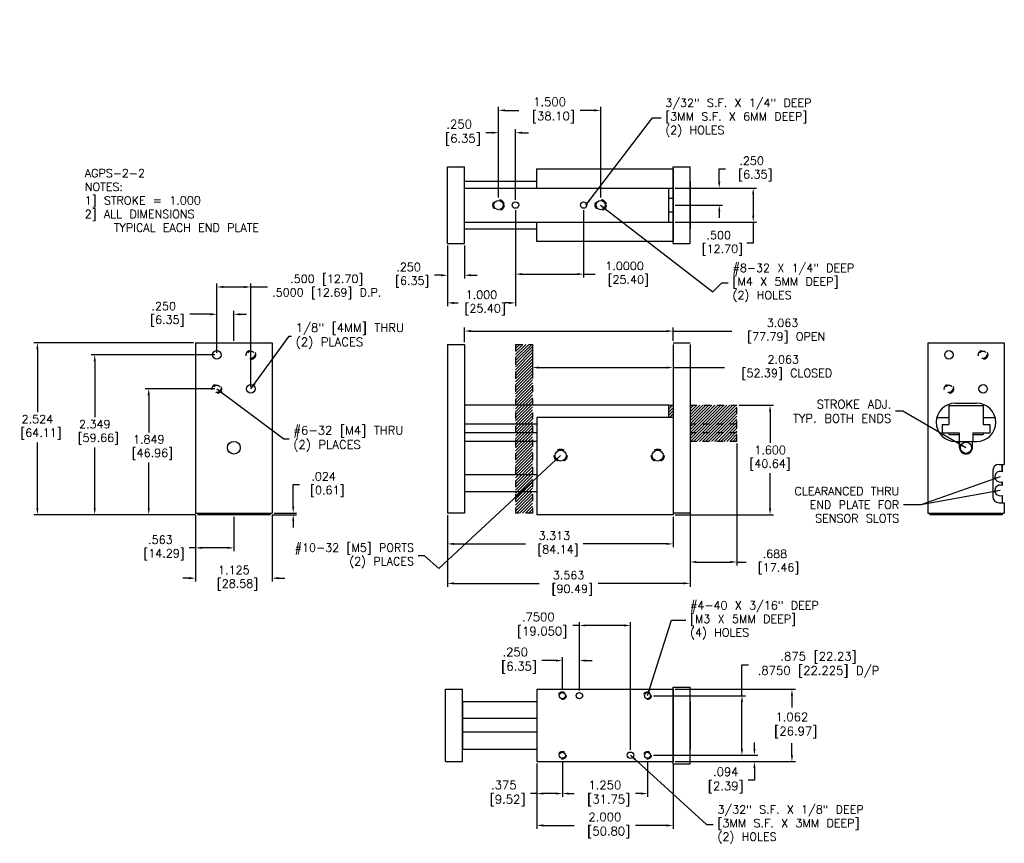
# Model space of a CAD drawing. Extents: x -3 to 45.9, y -6.5 to 11.1.
import ezdxf

# ---------------------------------------------------------------- set-up
doc = ezdxf.new("R2010")
doc.units = 0
doc.header["$MEASUREMENT"] = 0
doc.linetypes.add('DASHED', pattern=[0.75, 0.5, -0.25])
doc.linetypes.add('DASHEDX2', pattern=[1.5, 1, -0.5])
doc.layers.get('0').update_dxf_attribs({"linetype": 'CONTINUOUS'})
doc.layers.get('DEFPOINTS').update_dxf_attribs({"linetype": 'CONTINUOUS'})
doc.styles.get("Standard").update_dxf_attribs({"font": 'txt.shx', "height": 0.12})
doc.dimstyles.new('BRITISH__M_', dxfattribs={"dimtxt": 0.125, "dimasz": 0.094, "dimexe": 0.05, "dimexo": 0.03, "dimgap": 0.0625, "dimtad": 0, "dimtih": 1, "dimtoh": 1, "dimdec": 3, "dimzin": 4, "dimtxsty": 'STANDARD', "dimcen": 0.09, "dimazin": 3, "dimtfac": 1, "dimtdec": 3, "dimtofl": 0, "dimtmove": 0, "dimatfit": 3, "dimtolj": 1, "dimtzin": 4})
doc.dimstyles.get("Standard").update_dxf_attribs({"dimtxt": 0.125, "dimasz": 0.094, "dimexe": 0.094, "dimexo": 0.0625, "dimgap": 0.0625, "dimtad": 0, "dimtih": 1, "dimtoh": 1, "dimdec": 3, "dimzin": 4, "dimtxsty": 'STANDARD', "dimcen": 0.09, "dimazin": 3, "dimtfac": 1, "dimtdec": 4, "dimtofl": 0, "dimtmove": 0, "dimatfit": 3, "dimtolj": 1, "dimtzin": 4})

# ---------------------------------------------------------------- blocks, each defined once
blk = doc.blocks.new('*D0')
at = {"color": 0, "linetype": 'BYBLOCK'}
for p, q in [((7.534, -0.069), (8.041, -0.069)), ((7.991, -0.163), (7.991, -0.624)), ((7.991, -1.583), (7.991, -1.069)), ((6.596, -1.677), (8.041, -1.677))]:
    blk.add_line(p, q, dxfattribs=at)
for points in [[(7.975, -0.163), (8.007, -0.163), (7.991, -0.069)], [(7.975, -1.583), (8.007, -1.583), (7.991, -1.677)]]:
    blk.add_solid(points, dxfattribs=at)
at = {"layer": 'DEFPOINTS', "color": 0, "linetype": 'BYBLOCK'}
for p in [(7.504, -0.069), (6.566, -1.677), (7.991, -1.677)]:
    blk.add_point(p, dxfattribs=at)
at = {"color": 0, "linetype": 'BYBLOCK', "insert": (7.991, -0.847), "char_height": 0.12, "attachment_point": 5}
blk.add_mtext('\\A1;1.600\\P[40.64]', dxfattribs=at)
blk = doc.blocks.new('*D1')
at = {"color": 0, "linetype": 'BYBLOCK'}
for p, q in [((3.254, -1.683), (3.254, -2.156)), ((6.566, -1.707), (6.566, -2.156)), ((3.348, -2.106), (4.401, -2.106)), ((6.472, -2.106), (5.246, -2.106))]:
    blk.add_line(p, q, dxfattribs=at)
for points in [[(3.348, -2.091), (3.348, -2.122), (3.254, -2.106)], [(6.472, -2.091), (6.472, -2.122), (6.566, -2.106)]]:
    blk.add_solid(points, dxfattribs=at)
at = {"layer": 'DEFPOINTS', "color": 0, "linetype": 'BYBLOCK'}
for p in [(3.254, -1.653), (6.566, -1.677), (6.566, -2.106)]:
    blk.add_point(p, dxfattribs=at)
at = {"color": 0, "linetype": 'BYBLOCK', "insert": (4.824, -2.106), "char_height": 0.12, "attachment_point": 5}
blk.add_mtext('\\A1;3.313\\P [84.14]', dxfattribs=at)
blk = doc.blocks.new('*D2')
at = {"color": 0, "linetype": 'CONTINUOUS'}
for p, q in [((4.847, -4.328), (4.64, -4.328)), ((4.941, -4.757), (4.941, -4.278)), ((5.191, -4.766), (5.191, -4.278)), ((5.285, -4.328), (5.379, -4.328))]:
    blk.add_line(p, q, dxfattribs=at)
for points in [[(4.847, -4.312), (4.847, -4.344), (4.941, -4.328)], [(5.285, -4.312), (5.285, -4.344), (5.191, -4.328)]]:
    blk.add_solid(points, dxfattribs=at)
at = {"layer": 'DEFPOINTS', "color": 0, "linetype": 'CONTINUOUS'}
for p in [(4.941, -4.328), (4.941, -4.787), (5.191, -4.796)]:
    blk.add_point(p, dxfattribs=at)
at = {"color": 0, "linetype": 'CONTINUOUS', "insert": (4.25, -4.328), "char_height": 0.125, "attachment_point": 5}
blk.add_mtext('\\A1;.250\\P [6.35]', dxfattribs=at)
blk = doc.blocks.new('*D3')
at = {"color": 0, "linetype": 'CONTINUOUS'}
for p, q in [((5.191, -3.812), (5.097, -3.812)), ((5.191, -4.766), (5.191, -3.763)), ((5.847, -3.812), (5.285, -3.812)), ((5.941, -5.641), (5.941, -3.763))]:
    blk.add_line(p, q, dxfattribs=at)
for points in [[(5.285, -3.797), (5.285, -3.828), (5.191, -3.812)], [(5.847, -3.797), (5.847, -3.828), (5.941, -3.812)]]:
    blk.add_solid(points, dxfattribs=at)
at = {"layer": 'DEFPOINTS', "color": 0, "linetype": 'CONTINUOUS'}
for p in [(5.941, -3.812), (5.191, -4.796), (5.941, -5.671)]:
    blk.add_point(p, dxfattribs=at)
at = {"color": 0, "linetype": 'CONTINUOUS', "insert": (4.588, -3.812), "char_height": 0.125, "attachment_point": 5}
blk.add_mtext('\\A1;.7500\\P [19.050]', dxfattribs=at)
blk = doc.blocks.new('*D4')
at = {"color": 0, "linetype": 'CONTINUOUS'}
for p, q in [((4.566, -5.842), (4.566, -6.331)), ((4.941, -5.804), (4.941, -6.331)), ((4.566, -6.281), (4.472, -6.281)), ((4.847, -6.281), (4.66, -6.281))]:
    blk.add_line(p, q, dxfattribs=at)
for points in [[(4.66, -6.266), (4.66, -6.297), (4.566, -6.281)], [(4.847, -6.266), (4.847, -6.297), (4.941, -6.281)]]:
    blk.add_solid(points, dxfattribs=at)
at = {"layer": 'DEFPOINTS', "color": 0, "linetype": 'CONTINUOUS'}
for p in [(4.941, -5.774), (4.566, -5.812), (4.566, -6.281)]:
    blk.add_point(p, dxfattribs=at)
at = {"color": 0, "linetype": 'CONTINUOUS', "insert": (4.082, -6.281), "char_height": 0.125, "attachment_point": 5}
blk.add_mtext('\\A1;.375\\P [9.52]', dxfattribs=at)
blk = doc.blocks.new('*D5')
at = {"color": 0, "linetype": 'CONTINUOUS'}
for p, q in [((4.941, -5.804), (4.941, -6.331)), ((6.191, -5.804), (6.191, -6.331)), ((5.035, -6.281), (5.117, -6.281)), ((6.097, -6.281), (6.015, -6.281))]:
    blk.add_line(p, q, dxfattribs=at)
for points in [[(5.035, -6.266), (5.035, -6.297), (4.941, -6.281)], [(6.097, -6.266), (6.097, -6.297), (6.191, -6.281)]]:
    blk.add_solid(points, dxfattribs=at)
at = {"layer": 'DEFPOINTS', "color": 0, "linetype": 'CONTINUOUS'}
for p in [(4.941, -5.774), (6.191, -5.774), (6.191, -6.281)]:
    blk.add_point(p, dxfattribs=at)
at = {"color": 0, "linetype": 'CONTINUOUS', "insert": (5.566, -6.281), "char_height": 0.125, "attachment_point": 5}
blk.add_mtext('\\A1;1.250\\P [31.75]', dxfattribs=at)
blk = doc.blocks.new('*D6')
at = {"color": 0, "linetype": 'CONTINUOUS'}
for p, q in [((4.566, -5.842), (4.566, -6.8)), ((6.566, -5.842), (6.566, -6.8)), ((4.66, -6.75), (5.117, -6.75)), ((6.472, -6.75), (6.015, -6.75))]:
    blk.add_line(p, q, dxfattribs=at)
for points in [[(4.66, -6.734), (4.66, -6.766), (4.566, -6.75)], [(6.472, -6.734), (6.472, -6.766), (6.566, -6.75)]]:
    blk.add_solid(points, dxfattribs=at)
at = {"layer": 'DEFPOINTS', "color": 0, "linetype": 'CONTINUOUS'}
for p in [(4.566, -5.812), (6.566, -5.812), (6.566, -6.75)]:
    blk.add_point(p, dxfattribs=at)
at = {"color": 0, "linetype": 'CONTINUOUS', "insert": (5.566, -6.75), "char_height": 0.125, "attachment_point": 5}
blk.add_mtext('\\A1;2.000\\P [50.80]', dxfattribs=at)
blk = doc.blocks.new('*D7')
at = {"color": 0, "linetype": 'BYBLOCK'}
for p, q in [((7.762, -5.625), (7.762, -5.531)), ((6.277, -5.719), (7.812, -5.719)), ((6.596, -5.812), (7.812, -5.812)), ((7.762, -5.906), (7.762, -6.087)), ((7.762, -6.087), (7.668, -6.087))]:
    blk.add_line(p, q, dxfattribs=at)
for points in [[(7.746, -5.625), (7.777, -5.625), (7.762, -5.719)], [(7.746, -5.906), (7.777, -5.906), (7.762, -5.812)]]:
    blk.add_solid(points, dxfattribs=at)
at = {"layer": 'DEFPOINTS', "color": 0, "linetype": 'BYBLOCK'}
for p in [(6.247, -5.719), (6.566, -5.812), (7.762, -5.812)]:
    blk.add_point(p, dxfattribs=at)
at = {"color": 0, "linetype": 'BYBLOCK', "insert": (7.34, -6.087), "char_height": 0.125, "attachment_point": 5}
blk.add_mtext('\\A1;.094\\P[2.39]', dxfattribs=at)
blk = doc.blocks.new('*D8')
at = {"color": 0, "linetype": 'BYBLOCK'}
for p, q in [((7.245, 3.215), (7.245, 3.402)), ((7.245, 3.402), (7.339, 3.402)), ((6.596, 3.121), (7.295, 3.121)), ((6.596, 2.871), (7.295, 2.871)), ((7.245, 2.777), (7.245, 2.683))]:
    blk.add_line(p, q, dxfattribs=at)
for points in [[(7.229, 3.215), (7.261, 3.215), (7.245, 3.121)], [(7.229, 2.777), (7.261, 2.777), (7.245, 2.871)]]:
    blk.add_solid(points, dxfattribs=at)
at = {"layer": 'DEFPOINTS', "color": 0, "linetype": 'BYBLOCK'}
for p in [(6.566, 3.121), (7.245, 3.121), (6.566, 2.871)]:
    blk.add_point(p, dxfattribs=at)
at = {"color": 0, "linetype": 'BYBLOCK', "insert": (7.721, 3.402), "char_height": 0.12, "attachment_point": 5}
blk.add_mtext('\\A1;.250\\P [6.35]', dxfattribs=at)
blk = doc.blocks.new('*D9')
at = {"color": 0, "linetype": 'BYBLOCK'}
for p, q in [((6.596, 3.121), (7.794, 3.121)), ((7.744, 3.027), (7.744, 2.715)), ((6.596, 2.621), (7.794, 2.621)), ((7.744, 2.621), (7.744, 2.309)), ((7.744, 2.309), (7.65, 2.309))]:
    blk.add_line(p, q, dxfattribs=at)
for points in [[(7.728, 3.027), (7.759, 3.027), (7.744, 3.121)], [(7.728, 2.715), (7.759, 2.715), (7.744, 2.621)]]:
    blk.add_solid(points, dxfattribs=at)
at = {"layer": 'DEFPOINTS', "color": 0, "linetype": 'BYBLOCK'}
for p in [(6.566, 3.121), (6.566, 2.621), (7.744, 2.621)]:
    blk.add_point(p, dxfattribs=at)
at = {"color": 0, "linetype": 'BYBLOCK', "insert": (7.237, 2.309), "char_height": 0.12, "attachment_point": 5}
blk.add_mtext('\\A1;.500\\P [12.70]', dxfattribs=at)
blk = doc.blocks.new('*D10')
at = {"color": 0, "linetype": 'BYBLOCK'}
for p, q in [((3.254, 2.279), (3.254, 1.79)), ((3.504, 2.279), (3.504, 1.79)), ((3.16, 1.84), (3.066, 1.84)), ((3.598, 1.84), (3.692, 1.84))]:
    blk.add_line(p, q, dxfattribs=at)
for points in [[(3.16, 1.856), (3.16, 1.824), (3.254, 1.84)], [(3.598, 1.856), (3.598, 1.824), (3.504, 1.84)]]:
    blk.add_solid(points, dxfattribs=at)
at = {"layer": 'DEFPOINTS', "color": 0, "linetype": 'BYBLOCK'}
for p in [(3.254, 2.309), (3.504, 2.309), (3.254, 1.84)]:
    blk.add_point(p, dxfattribs=at)
at = {"color": 0, "linetype": 'BYBLOCK', "insert": (2.683, 1.84), "char_height": 0.12, "attachment_point": 5}
blk.add_mtext('\\A1;.250\\P [6.35]', dxfattribs=at)
blk = doc.blocks.new('*D11')
at = {"color": 0, "linetype": 'BYBLOCK'}
for p, q in [((4.254, 2.794), (4.254, 1.384)), ((3.254, 2.279), (3.254, 1.384)), ((3.348, 1.434), (3.41, 1.434)), ((4.16, 1.434), (4.097, 1.434))]:
    blk.add_line(p, q, dxfattribs=at)
for points in [[(3.348, 1.449), (3.348, 1.418), (3.254, 1.434)], [(4.16, 1.449), (4.16, 1.418), (4.254, 1.434)]]:
    blk.add_solid(points, dxfattribs=at)
at = {"layer": 'DEFPOINTS', "color": 0, "linetype": 'BYBLOCK'}
for p in [(4.254, 2.824), (3.254, 2.309), (4.254, 1.434)]:
    blk.add_point(p, dxfattribs=at)
at = {"color": 0, "linetype": 'BYBLOCK', "insert": (3.754, 1.434), "char_height": 0.12, "attachment_point": 5}
blk.add_mtext('\\A1;1.000\\P [25.40]', dxfattribs=at)
blk = doc.blocks.new('*D12')
at = {"color": 0, "linetype": 'BYBLOCK'}
for p, q in [((4.254, 2.794), (4.254, 1.807)), ((5.254, 2.794), (5.254, 1.807)), ((4.348, 1.857), (5.16, 1.857)), ((5.254, 1.857), (5.424, 1.857))]:
    blk.add_line(p, q, dxfattribs=at)
for points in [[(4.348, 1.872), (4.348, 1.841), (4.254, 1.857)], [(5.16, 1.872), (5.16, 1.841), (5.254, 1.857)]]:
    blk.add_solid(points, dxfattribs=at)
at = {"layer": 'DEFPOINTS', "color": 0, "linetype": 'BYBLOCK'}
for p in [(4.254, 2.824), (5.254, 2.824), (5.254, 1.857)]:
    blk.add_point(p, dxfattribs=at)
at = {"color": 0, "linetype": 'BYBLOCK', "insert": (5.856, 1.857), "char_height": 0.12, "attachment_point": 5}
blk.add_mtext('\\A1;1.0000\\P [25.40]', dxfattribs=at)
blk = doc.blocks.new('*D13')
at = {"color": 0, "linetype": 'CONTINUOUS'}
for p, q in [((3.91, 4.641), (3.816, 4.641)), ((4.004, 3.69), (4.004, 4.691)), ((4.254, 3.655), (4.254, 4.691)), ((4.348, 4.641), (4.442, 4.641))]:
    blk.add_line(p, q, dxfattribs=at)
for points in [[(3.91, 4.656), (3.91, 4.625), (4.004, 4.641)], [(4.348, 4.656), (4.348, 4.625), (4.254, 4.641)]]:
    blk.add_solid(points, dxfattribs=at)
at = {"layer": 'DEFPOINTS', "color": 0, "linetype": 'CONTINUOUS'}
for p in [(4.004, 4.641), (4.004, 3.66), (4.254, 3.625)]:
    blk.add_point(p, dxfattribs=at)
at = {"color": 0, "linetype": 'CONTINUOUS', "insert": (3.426, 4.641), "char_height": 0.125, "attachment_point": 5}
blk.add_mtext('\\A1;.250\\P [6.35]', dxfattribs=at)
blk = doc.blocks.new('*D14')
at = {"color": 0, "linetype": 'CONTINUOUS'}
for p, q in [((4.004, 3.69), (4.004, 5.019)), ((4.098, 4.969), (4.304, 4.969)), ((5.41, 4.969), (5.203, 4.969)), ((5.504, 3.69), (5.504, 5.019))]:
    blk.add_line(p, q, dxfattribs=at)
for points in [[(4.098, 4.984), (4.098, 4.953), (4.004, 4.969)], [(5.41, 4.984), (5.41, 4.953), (5.504, 4.969)]]:
    blk.add_solid(points, dxfattribs=at)
at = {"layer": 'DEFPOINTS', "color": 0, "linetype": 'CONTINUOUS'}
for p in [(5.504, 4.969), (4.004, 3.66), (5.504, 3.66)]:
    blk.add_point(p, dxfattribs=at)
at = {"color": 0, "linetype": 'CONTINUOUS', "insert": (4.754, 4.969), "char_height": 0.125, "attachment_point": 5}
blk.add_mtext('\\A1;1.500\\P [38.10]', dxfattribs=at)
blk = doc.blocks.new('*D15')
at = {"color": 0, "linetype": 'CONTINUOUS'}
for p, q in [((6.596, -4.75), (8.363, -4.75)), ((8.312, -4.844), (8.312, -5.019)), ((8.312, -5.718), (8.312, -5.543)), ((6.596, -5.812), (8.363, -5.812))]:
    blk.add_line(p, q, dxfattribs=at)
for points in [[(8.297, -4.844), (8.328, -4.844), (8.312, -4.75)], [(8.297, -5.718), (8.328, -5.718), (8.312, -5.812)]]:
    blk.add_solid(points, dxfattribs=at)
at = {"layer": 'DEFPOINTS', "color": 0, "linetype": 'CONTINUOUS'}
for p in [(6.566, -4.75), (6.566, -5.812), (8.312, -5.812)]:
    blk.add_point(p, dxfattribs=at)
at = {"color": 0, "linetype": 'CONTINUOUS', "insert": (8.312, -5.281), "char_height": 0.125, "attachment_point": 5}
blk.add_mtext('\\A1;1.062\\P [26.97]', dxfattribs=at)
blk = doc.blocks.new('*D16')
at = {"color": 0, "linetype": 'BYBLOCK'}
for p, q in [((7.578, -4.844), (7.578, -4.391)), ((7.578, -4.391), (7.672, -4.391)), ((6.277, -4.844), (7.628, -4.844)), ((7.578, -5.625), (7.578, -4.938)), ((6.277, -5.719), (7.628, -5.719))]:
    blk.add_line(p, q, dxfattribs=at)
for points in [[(7.562, -4.938), (7.594, -4.938), (7.578, -4.844)], [(7.562, -5.625), (7.594, -5.625), (7.578, -5.719)]]:
    blk.add_solid(points, dxfattribs=at)
at = {"layer": 'DEFPOINTS', "color": 0, "linetype": 'BYBLOCK'}
for p in [(6.247, -4.844), (6.247, -5.719), (7.578, -5.719)]:
    blk.add_point(p, dxfattribs=at)
at = {"color": 0, "linetype": 'BYBLOCK', "insert": (8.703, -4.391), "char_height": 0.125, "attachment_point": 5}
blk.add_mtext('\\A1;\\Ftxt.shx;.875 [22.23]\\P.8750 [22.225] D/P', dxfattribs=at)
blk = doc.blocks.new('*D81')
at = {"color": 0, "linetype": 'BYBLOCK'}
for p, q in [((0.989, -1.559), (0.989, -1.235)), ((0.989, -1.235), (1.083, -1.235)), ((0.679, -1.677), (1.039, -1.677)), ((0.71, -1.653), (1.039, -1.653)), ((0.989, -1.771), (0.989, -1.865))]:
    blk.add_line(p, q, dxfattribs=at)
for points in [[(0.974, -1.559), (1.005, -1.559), (0.989, -1.653)], [(0.974, -1.771), (1.005, -1.771), (0.989, -1.677)]]:
    blk.add_solid(points, dxfattribs=at)
at = {"layer": 'DEFPOINTS', "color": 0, "linetype": 'BYBLOCK'}
for p in [(0.649, -1.677), (0.68, -1.653), (0.989, -1.677)]:
    blk.add_point(p, dxfattribs=at)
at = {"color": 0, "linetype": 'BYBLOCK', "insert": (1.436, -1.235), "char_height": 0.12, "attachment_point": 5}
blk.add_mtext('\\A1;.024\\P [0.61]', dxfattribs=at)
blk = doc.blocks.new('*D82')
at = {"color": 0, "linetype": 'BYBLOCK'}
for p, q in [((16.543, -1.605), (16.543, -2.581)), ((17.668, -1.605), (17.668, -2.581)), ((16.449, -2.531), (16.355, -2.531)), ((17.762, -2.531), (17.856, -2.531))]:
    blk.add_line(p, q, dxfattribs=at)
for points in [[(16.449, -2.515), (16.449, -2.547), (16.543, -2.531)], [(17.762, -2.515), (17.762, -2.547), (17.668, -2.531)]]:
    blk.add_solid(points, dxfattribs=at)
at = {"layer": 'DEFPOINTS', "color": 0, "linetype": 'BYBLOCK'}
for p in [(16.543, -1.575), (17.668, -1.575), (17.668, -2.531)]:
    blk.add_point(p, dxfattribs=at)
at = {"color": 0, "linetype": 'BYBLOCK', "insert": (17.106, -2.531), "char_height": 0.12, "attachment_point": 5}
blk.add_mtext('\\A1;1.125\\P [28.58]', dxfattribs=at)
blk = doc.blocks.new('*D83')
at = {"color": 0, "linetype": 'BYBLOCK'}
for p, q in [((16.543, -1.605), (16.543, -2.136)), ((17.106, -1.629), (17.106, -2.136)), ((16.543, -2.086), (16.449, -2.086)), ((17.012, -2.086), (16.637, -2.086))]:
    blk.add_line(p, q, dxfattribs=at)
for points in [[(16.637, -2.07), (16.637, -2.101), (16.543, -2.086)], [(17.012, -2.07), (17.012, -2.101), (17.106, -2.086)]]:
    blk.add_solid(points, dxfattribs=at)
at = {"layer": 'DEFPOINTS', "color": 0, "linetype": 'BYBLOCK'}
for p in [(16.543, -1.575), (17.106, -1.599), (16.543, -2.086)]:
    blk.add_point(p, dxfattribs=at)
at = {"color": 0, "linetype": 'BYBLOCK', "insert": (16.027, -2.086), "char_height": 0.12, "attachment_point": 5}
blk.add_mtext('\\A1;.563\\P [14.29]', dxfattribs=at)
blk = doc.blocks.new('*D84')
at = {"color": 0, "linetype": 'BYBLOCK'}
for p, q in [((16.513, 0.925), (14.171, 0.925)), ((14.221, 0.831), (14.221, -0.092)), ((14.221, -1.505), (14.221, -0.537)), ((16.545, -1.599), (14.171, -1.599))]:
    blk.add_line(p, q, dxfattribs=at)
for points in [[(14.206, 0.831), (14.237, 0.831), (14.221, 0.925)], [(14.206, -1.505), (14.237, -1.505), (14.221, -1.599)]]:
    blk.add_solid(points, dxfattribs=at)
at = {"layer": 'DEFPOINTS', "color": 0, "linetype": 'BYBLOCK'}
for p in [(16.543, 0.925), (14.221, -1.599), (16.575, -1.599)]:
    blk.add_point(p, dxfattribs=at)
at = {"color": 0, "linetype": 'BYBLOCK', "insert": (14.221, -0.315), "char_height": 0.12, "attachment_point": 5}
blk.add_mtext('\\A1;2.524\\P [64.11]', dxfattribs=at)
blk = doc.blocks.new('*D85')
at = {"color": 0, "linetype": 'BYBLOCK'}
for p, q in [((16.826, 0.25), (15.806, 0.25)), ((15.856, 0.156), (15.856, -0.389)), ((15.856, -1.505), (15.856, -0.834)), ((16.545, -1.599), (15.806, -1.599))]:
    blk.add_line(p, q, dxfattribs=at)
for points in [[(15.84, 0.156), (15.872, 0.156), (15.856, 0.25)], [(15.84, -1.505), (15.872, -1.505), (15.856, -1.599)]]:
    blk.add_solid(points, dxfattribs=at)
at = {"layer": 'DEFPOINTS', "color": 0, "linetype": 'BYBLOCK'}
for p in [(16.856, 0.25), (15.856, -1.599), (16.575, -1.599)]:
    blk.add_point(p, dxfattribs=at)
at = {"color": 0, "linetype": 'BYBLOCK', "insert": (15.856, -0.612), "char_height": 0.12, "attachment_point": 5}
blk.add_mtext('\\A1;1.849\\P [46.96]', dxfattribs=at)
blk = doc.blocks.new('*D86')
at = {"color": 0, "linetype": 'BYBLOCK'}
for p, q in [((16.826, 0.75), (15.013, 0.75)), ((15.063, 0.656), (15.063, -0.166)), ((15.063, -1.505), (15.063, -0.611)), ((16.545, -1.599), (15.013, -1.599))]:
    blk.add_line(p, q, dxfattribs=at)
for points in [[(15.048, 0.656), (15.079, 0.656), (15.063, 0.75)], [(15.048, -1.505), (15.079, -1.505), (15.063, -1.599)]]:
    blk.add_solid(points, dxfattribs=at)
at = {"layer": 'DEFPOINTS', "color": 0, "linetype": 'BYBLOCK'}
for p in [(16.856, 0.75), (15.063, -1.599), (16.575, -1.599)]:
    blk.add_point(p, dxfattribs=at)
at = {"color": 0, "linetype": 'BYBLOCK', "insert": (15.063, -0.389), "char_height": 0.12, "attachment_point": 5}
blk.add_mtext('\\A1;2.349\\P [59.66]', dxfattribs=at)
blk = doc.blocks.new('*D87')
at = {"color": 0, "linetype": 'BYBLOCK'}
for p, q in [((16.856, 0.78), (16.856, 1.796)), ((16.95, 1.746), (17.262, 1.746)), ((17.356, 0.28), (17.356, 1.796)), ((17.356, 1.746), (17.598, 1.746))]:
    blk.add_line(p, q, dxfattribs=at)
for points in [[(16.95, 1.762), (16.95, 1.731), (16.856, 1.746)], [(17.262, 1.762), (17.262, 1.731), (17.356, 1.746)]]:
    blk.add_solid(points, dxfattribs=at)
at = {"layer": 'DEFPOINTS', "color": 0, "linetype": 'BYBLOCK'}
for p in [(17.356, 1.746), (16.856, 0.75), (17.356, 0.25)]:
    blk.add_point(p, dxfattribs=at)
at = {"color": 0, "linetype": 'BYBLOCK', "insert": (18.47, 1.746), "char_height": 0.12, "attachment_point": 5}
blk.add_mtext('\\A1;.500 [12.70]\\P.5000 [12.69] D.P.', dxfattribs=at)
blk = doc.blocks.new('*D88')
at = {"color": 0, "linetype": 'BYBLOCK'}
for p, q in [((16.762, 1.345), (16.459, 1.345)), ((16.856, 0.78), (16.856, 1.395)), ((17.106, 0.955), (17.106, 1.395)), ((17.2, 1.345), (17.294, 1.345))]:
    blk.add_line(p, q, dxfattribs=at)
for points in [[(16.762, 1.361), (16.762, 1.329), (16.856, 1.345)], [(17.2, 1.361), (17.2, 1.329), (17.106, 1.345)]]:
    blk.add_solid(points, dxfattribs=at)
at = {"layer": 'DEFPOINTS', "color": 0, "linetype": 'BYBLOCK'}
for p in [(16.856, 1.345), (17.106, 0.925), (16.856, 0.75)]:
    blk.add_point(p, dxfattribs=at)
at = {"color": 0, "linetype": 'BYBLOCK', "insert": (16.076, 1.345), "char_height": 0.12, "attachment_point": 5}
blk.add_mtext('\\A1;.250\\P [6.35]', dxfattribs=at)
blk = doc.blocks.new('*D89')
at = {"color": 0, "linetype": 'BYBLOCK'}
for p, q in [((3.254, -1.683), (3.254, -2.736)), ((6.816, -1.662), (6.816, -2.736)), ((3.348, -2.686), (4.6, -2.686)), ((6.722, -2.686), (5.465, -2.686))]:
    blk.add_line(p, q, dxfattribs=at)
for points in [[(3.348, -2.67), (3.348, -2.701), (3.254, -2.686)], [(6.722, -2.67), (6.722, -2.701), (6.816, -2.686)]]:
    blk.add_solid(points, dxfattribs=at)
at = {"layer": 'DEFPOINTS', "color": 0, "linetype": 'BYBLOCK'}
for p in [(3.254, -1.653), (6.816, -1.632), (6.816, -2.686)]:
    blk.add_point(p, dxfattribs=at)
at = {"color": 0, "linetype": 'BYBLOCK', "insert": (5.033, -2.686), "char_height": 0.12, "attachment_point": 5}
blk.add_mtext('\\A1;3.563\\P [90.49]', dxfattribs=at)
blk = doc.blocks.new('*D90')
at = {"color": 0, "linetype": 'BYBLOCK'}
for p, q in [((4.504, 0.817), (4.504, 0.455)), ((6.566, 0.817), (6.566, 0.455)), ((4.598, 0.505), (6.472, 0.505)), ((6.566, 0.505), (7.321, 0.505))]:
    blk.add_line(p, q, dxfattribs=at)
for points in [[(4.598, 0.521), (4.598, 0.49), (4.504, 0.505)], [(6.472, 0.521), (6.472, 0.49), (6.566, 0.505)]]:
    blk.add_solid(points, dxfattribs=at)
at = {"layer": 'DEFPOINTS', "color": 0, "linetype": 'BYBLOCK'}
for p in [(4.504, 0.847), (6.566, 0.847), (6.566, 0.505)]:
    blk.add_point(p, dxfattribs=at)
at = {"color": 0, "linetype": 'BYBLOCK', "insert": (8.184, 0.505), "char_height": 0.12, "attachment_point": 5}
blk.add_mtext('\\A1;2.063\\P [52.39] CLOSED', dxfattribs=at)
blk = doc.blocks.new('*D91')
at = {"color": 0, "linetype": 'BYBLOCK'}
for p, q in [((3.504, 0.855), (3.504, 1.07)), ((3.598, 1.02), (6.472, 1.02)), ((6.566, 0.877), (6.566, 1.07)), ((6.566, 1.02), (7.431, 1.02))]:
    blk.add_line(p, q, dxfattribs=at)
for points in [[(3.598, 1.036), (3.598, 1.005), (3.504, 1.02)], [(6.472, 1.036), (6.472, 1.005), (6.566, 1.02)]]:
    blk.add_solid(points, dxfattribs=at)
at = {"layer": 'DEFPOINTS', "color": 0, "linetype": 'BYBLOCK'}
for p in [(6.566, 1.02), (3.504, 0.825), (6.566, 0.847)]:
    blk.add_point(p, dxfattribs=at)
at = {"color": 0, "linetype": 'BYBLOCK', "insert": (8.174, 1.02), "char_height": 0.12, "attachment_point": 5}
blk.add_mtext('\\A1;3.063\\P [77.79] OPEN', dxfattribs=at)
blk = doc.blocks.new('*D92')
at = {"color": 0, "linetype": 'BYBLOCK'}
for p, q in [((7.504, -0.631), (7.504, -2.422)), ((6.816, -1.662), (6.816, -2.422)), ((6.91, -2.372), (7.41, -2.372)), ((7.504, -2.372), (7.639, -2.372))]:
    blk.add_line(p, q, dxfattribs=at)
for points in [[(6.91, -2.356), (6.91, -2.387), (6.816, -2.372)], [(7.41, -2.356), (7.41, -2.387), (7.504, -2.372)]]:
    blk.add_solid(points, dxfattribs=at)
at = {"layer": 'DEFPOINTS', "color": 0, "linetype": 'BYBLOCK'}
for p in [(7.504, -0.601), (6.816, -1.632), (6.816, -2.372)]:
    blk.add_point(p, dxfattribs=at)
at = {"color": 0, "linetype": 'BYBLOCK', "insert": (8.062, -2.372), "char_height": 0.12, "attachment_point": 5}
blk.add_mtext('\\A1;.688\\P [17.46]', dxfattribs=at)

msp = doc.modelspace()

# ---------------------------------------------------------------- hatches: boundary and pattern name
at = {"linetype": 'CONTINUOUS'}
h = msp.add_hatch(dxfattribs=at)
h.set_pattern_fill('ANSI31', color=256, scale=0.25, style=0)
h.paths.add_polyline_path([(4.25356, -0.06939), (4.50356, -0.06939), (4.50356, 0.82511), (4.25356, 0.82511)])
h.paths.add_polyline_path([(4.25356, -0.06939), (4.25356, -0.34739), (4.50356, -0.34739), (4.50356, -0.06939)])
h.paths.add_polyline_path([(4.25356, -0.34739), (4.25356, -0.47239), (4.50356, -0.47239), (4.50356, -0.34739)])
h.paths.add_polyline_path([(4.25356, -0.47239), (4.25356, -0.60064), (4.50356, -0.60064), (4.50356, -0.47239)])
h.paths.add_polyline_path([(4.25356, -1.09302), (4.25356, -1.34302), (4.50356, -1.34302), (4.50356, -1.09302)])
h.paths.add_polyline_path([(4.25356, -1.34302), (4.25356, -1.65339), (4.50356, -1.65339), (4.50356, -1.34302)])
h.paths.add_polyline_path([(4.25356, -1.09302), (4.50356, -1.09302), (4.50356, -0.60064), (4.25356, -0.60064)])
h.paths.add_polyline_path([(7.50356, -0.34739), (7.50356, -0.06939), (6.81606, -0.06939), (6.81606, -0.34739)])
h.paths.add_polyline_path([(6.81606, -0.34739), (6.81606, -0.47239), (7.50356, -0.47239), (7.50356, -0.34739)])
h.paths.add_polyline_path([(7.50356, -0.60064), (7.50356, -0.47239), (6.81606, -0.47239), (6.81606, -0.60064)])
h.paths.add_polyline_path([(6.56606, -0.06939), (6.50356, -0.06939), (6.50356, -0.24739), (6.56606, -0.24739)])

# ---------------------------------------------------------------- linework, layer by layer
for p, q in [((3.25356, 3.43309), (3.50356, 3.43309)), ((3.25356, 2.30859), (3.25356, 3.43309)), ((3.50356, 2.30859), (3.50356, 3.43309)), ((4.5625, 3.40184), (6.56606, 3.40184)), ((4.5625, 3.40184), (4.5625, 3.12084)), ((6.56606, 3.43309), (6.81606, 3.43309)), ((6.56606, 2.30859), (6.56606, 3.43309)), ((6.56606, 3.40184), (6.56606, 2.33984)), ((6.81606, 2.30859), (6.81606, 3.43309)), ((3.50356, 3.22084), (4.56606, 3.22084)), ((6.81606, 3.22084), (6.81606, 2.52084)), ((3.50356, 3.12084), (6.56606, 3.12084)), ((6.50356, 2.97084), (6.56606, 2.97084)), ((6.50356, 2.77084), (6.56606, 2.77084)), ((3.50356, 2.62084), (6.56606, 2.62084)), ((4.5625, 2.62084), (4.5625, 2.33984)), ((3.50356, 2.52084), (4.56606, 2.52084)), ((4.5625, 2.33984), (6.56606, 2.33984)), ((3.25356, 2.30859), (3.50356, 2.30859)), ((6.56606, 2.30859), (6.81606, 2.30859)), ((-0.44478, 0.84661), (0.68022, 0.84661)), ((-0.44478, 0.84661), (-0.44478, -1.65339)), ((0.68022, 0.84661), (0.68022, -1.65339)), ((3.25356, 0.82511), (3.50356, 0.82511)), ((3.25356, 0.82511), (3.25356, -1.65339)), ((3.50356, 0.82511), (3.50356, -1.65339)), ((6.56606, 0.84661), (6.81606, 0.84661)), ((6.56606, 0.82511), (6.56606, -1.65339)), ((6.81606, 0.82511), (6.81606, -1.65339)), ((10.30538, 0.84661), (10.30538, -1.65339)), ((10.30538, 0.84661), (11.43038, 0.84661)), ((11.43038, 0.84661), (11.43038, -0.93889)), ((6.50356, -0.06939), (3.50356, -0.06939)), ((10.61788, -0.07239), (11.11788, -0.07239)), ((10.61788, -0.07239), (10.61788, -0.35239)), ((10.71143, -0.03914), (11.02438, -0.03914)), ((11.11788, -0.07239), (11.11788, -0.35239)), ((4.56606, -0.24739), (4.56606, -1.67739)), ((6.56606, -0.24739), (4.56606, -0.24739)), ((6.56606, -0.24739), (6.56606, -1.67739)), ((10.43903, -0.25039), (10.61688, -0.25039)), ((10.61688, -0.25039), (10.61688, -0.35039)), ((11.11888, -0.25039), (11.29677, -0.25039)), ((11.11888, -0.25039), (11.11888, -0.35039)), ((4.56606, -0.34739), (3.50356, -0.34739)), ((10.51788, -0.35039), (10.51788, -0.47539)), ((10.51788, -0.35039), (10.61688, -0.35039)), ((10.51788, -0.35239), (10.61788, -0.35239)), ((11.11788, -0.35239), (11.21788, -0.35239)), ((11.11888, -0.35039), (11.21788, -0.35039)), ((11.21788, -0.35039), (11.21788, -0.47539)), ((11.21788, -0.35239), (11.21788, -0.47539)), ((4.56606, -0.47239), (3.50356, -0.47239)), ((10.51788, -0.47539), (10.61788, -0.47539)), ((10.51788, -0.47539), (10.76888, -0.47539)), ((10.61788, -0.47539), (10.61788, -0.50039)), ((10.61788, -0.50039), (10.76788, -0.50039)), ((10.76788, -0.47539), (10.76788, -0.60164)), ((10.96688, -0.47539), (11.21788, -0.47539)), ((10.96788, -0.47539), (10.96788, -0.60164)), ((10.96788, -0.50039), (11.11788, -0.50039)), ((11.11788, -0.47539), (11.11788, -0.50039)), ((11.11788, -0.47539), (11.21788, -0.47539)), ((4.56606, -0.60064), (3.50356, -0.60064)), ((10.71143, -0.60164), (10.77413, -0.60164)), ((10.77413, -0.69389), (10.77413, -0.60164)), ((10.77413, -0.60239), (10.96163, -0.60239)), ((10.96163, -0.60164), (11.02438, -0.60164)), ((10.96163, -0.69389), (10.96163, -0.60164)), ((11.35388, -0.93889), (11.43038, -0.93889)), ((11.39888, -1.04658), (11.39888, -0.93889)), ((11.39888, -0.93889), (11.39888, -1.04658)), ((11.25988, -1.03289), (11.25988, -1.40789)), ((11.39888, -1.1922), (11.39888, -1.24858)), ((11.39888, -1.24858), (11.39888, -1.1922)), ((11.39888, -1.1922), (11.39888, -1.24858)), ((11.39888, -1.3942), (11.39888, -1.50189)), ((11.35388, -1.50189), (11.43038, -1.50189)), ((11.43038, -1.50189), (11.43038, -1.65339)), ((-0.44478, -1.65339), (0.68022, -1.65339)), ((-0.41348, -1.65339), (-0.41348, -1.67739)), ((0.64892, -1.67739), (-0.41348, -1.67739)), ((0.64892, -1.65339), (0.64892, -1.67739)), ((3.50356, -1.65339), (3.25356, -1.65339)), ((6.56606, -1.67739), (4.56606, -1.67739)), ((6.81606, -1.65339), (6.56606, -1.65339)), ((10.30538, -1.65339), (11.43038, -1.65339)), ((10.30538, -1.65339), (11.43038, -1.65339)), ((10.33668, -1.65339), (10.33668, -1.67739)), ((11.39908, -1.67739), (10.33668, -1.67739)), ((11.39908, -1.65339), (11.39908, -1.67739)), ((4.56606, -4.24182), (4.56606, -5.30382)), ((4.56606, -4.24182), (6.56606, -4.24182)), ((6.56606, -4.21057), (6.81606, -4.21057)), ((6.56606, -5.33507), (6.56606, -4.21057)), ((6.56606, -4.24182), (6.56606, -5.30382)), ((6.56606, -4.24182), (6.56606, -5.30382)), ((6.56606, -4.24182), (6.56606, -5.30382)), ((6.81606, -5.33507), (6.81606, -4.21057)), ((3.47587, -4.42282), (3.47587, -5.12282)), ((3.47587, -4.42282), (4.56606, -4.42282)), ((6.81606, -4.42282), (6.81606, -5.12282)), ((3.47587, -5.12282), (4.56606, -5.12282)), ((4.56606, -5.30382), (6.56606, -5.30382)), ((6.56606, -5.33507), (6.81606, -5.33507))]:
    msp.add_line(p, q)
for p, q in [((4.56606, 3.12084), (4.56606, 3.40209)), ((6.50356, 3.40184), (6.50356, 3.40209)), ((6.56606, 2.33959), (6.56606, 3.40209)), ((6.56606, 2.33984), (6.56606, 3.40184)), ((6.50356, 2.62084), (6.50356, 3.12084)), ((4.56606, 2.33959), (4.56606, 2.62084)), ((6.50356, 2.33959), (6.50356, 2.33984)), ((6.50356, -0.24739), (6.50356, -0.06939)), ((4.56606, -1.09302), (3.50356, -1.09302)), ((4.56606, -1.34302), (3.50356, -1.34302)), ((3.22587, -5.30407), (3.22587, -4.24157)), ((3.22587, -4.24157), (3.47587, -4.24157)), ((3.47587, -5.30407), (3.47587, -4.24157)), ((6.56606, -4.24182), (6.56606, -5.30382)), ((4.56606, -4.67282), (3.47587, -4.67282)), ((4.56606, -4.87282), (3.47587, -4.87282)), ((3.22587, -5.30407), (3.47587, -5.30407))]:
    msp.add_line(p, q, dxfattribs=at)
at = {"linetype": 'DASHED', "ltscale": 0.0935}
for p, q in [((4.25356, 0.82511), (4.25356, -1.65339)), ((4.25356, 0.82511), (4.50356, 0.82511)), ((4.50356, 0.82511), (4.50356, -1.65339)), ((6.50356, -0.06939), (6.56606, -0.06939)), ((6.81606, -0.06939), (7.50356, -0.06939)), ((7.50356, -0.60064), (7.50356, -0.06939)), ((7.50356, -0.34739), (6.81606, -0.34739)), ((7.50356, -0.47239), (6.81606, -0.47239)), ((7.50356, -0.60064), (6.81606, -0.60064)), ((4.50356, -1.65339), (4.25356, -1.65339))]:
    msp.add_line(p, q, dxfattribs=at)
at = {"linetype": 'DASHED', "ltscale": 0.125}
for centre in [(4.00356, 2.87084), (5.50356, 2.87084)]:
    msp.add_circle(centre, 0.082, dxfattribs=at)
for centre, radius in [((4.00356, 2.87084), 0.068), ((4.25356, 2.87084), 0.04725), ((5.25356, 2.87084), 0.04725), ((5.50356, 2.87084), 0.068), ((-0.13228, 0.67161), 0.0625), ((10.61788, 0.67161), 0.0625), ((0.36772, 0.17161), 0.0625), ((11.11788, 0.17161), 0.0625), ((0.11772, -0.69389), 0.094), ((0.11772, -0.69389), 0.09375), ((10.86788, -0.69389), 0.082), ((4.91606, -0.80939), 0.0805), ((6.34106, -0.80939), 0.0805), ((4.94106, -4.33532), 0.0445), ((5.19106, -4.33532), 0.04725), ((6.19106, -4.33532), 0.0445), ((4.94106, -5.21032), 0.0445), ((5.94106, -5.21032), 0.04725), ((6.19106, -5.21032), 0.0445)]:
    msp.add_circle(centre, radius)
at = {"linetype": 'DASHED', "ltscale": 0.156}
for centre, radius in [((0.36772, 0.67161), 0.069), ((0.36772, 0.67161), 0.05325), ((11.11788, 0.67161), 0.069), ((11.11788, 0.67161), 0.05325), ((-0.13228, 0.17161), 0.069), ((-0.13228, 0.17161), 0.05325), ((10.61788, 0.17161), 0.069), ((10.61788, 0.17161), 0.05325)]:
    msp.add_circle(centre, radius, dxfattribs=at)
at = {"linetype": 'DASHEDX2', "ltscale": 0.062}
for centre in [(4.91606, -0.80939), (6.34106, -0.80939)]:
    msp.add_circle(centre, 0.095, dxfattribs=at)
at = {"linetype": 'DASHEDX2', "ltscale": 0.031}
for centre in [(4.94106, -4.33532), (6.19106, -4.33532), (4.94106, -5.21032), (6.19106, -5.21032)]:
    msp.add_circle(centre, 0.056, dxfattribs=at)
for centre, radius, start, end in [((10.71143, -0.32039), 0.28125, 90, 270), ((11.02438, -0.32039), 0.28125, 270, 90), ((10.86788, -0.69389), 0.09375, 180, 0), ((11.35388, -1.03289), 0.094, 90, 180), ((11.36888, -1.11939), 0.07875, 67.607312, 292.392688), ((11.36888, -1.32139), 0.07875, 67.607312, 292.392688), ((11.35388, -1.40789), 0.094, 180, 270)]:
    msp.add_arc(centre, radius, start, end)

# ---------------------------------------------------------------- texts
at = {"linetype": 'CONTINUOUS', "char_height": 0.125, "attachment_point": 4}
for insert in [(10.42188, 5.59375), (10.17188, 2.76562), (11.15625, 0.26562)]:
    msp.add_mtext('{ }', dxfattribs=dict(at, insert=insert))
for s, insert, char_height, attachment_point in [('3/32" S.F. X 1/4" DEEP\\P[3MM S.F. X 6MM DEEP]\\P(2) HOLES', (6.45313, 4.15234), 0.12, 4), ('#8-32 X 1/4" DEEP\\P[M4 X 5MM DEEP]\\P(2) HOLES', (7.44046, 1.72719), 0.12, 4), ('1/8" [4MM] THRU\\P(2) PLACES', (1.02643, 0.94455), 0.125, 4), ('\\A1;STROKE ADJ.\\PTYP. BOTH ENDS', (9.77202, -0.15883), 0.125, 6), ('#6-32 [M4] THRU\\P(2) PLACES', (0.99175, -0.56333), 0.125, 4), ('CLEARANCED THRU\\PEND PLATE FOR\\PSENSOR SLOTS', (9.88665, -1.53056), 0.12, 6), ('#10-32 [M5] PORTS\\P(2) PLACES', (2.76256, -2.28169), 0.12, 6), ('#4-40 X 3/16" DEEP\\P[M3 X 5MM DEEP]\\P(4) HOLES', (6.81618, -3.22847), 0.12, 4), ('3/32" S.F. X 1/8" DEEP\\P[3MM S.F. X 3MM DEEP]\\P(2) HOLES', (7.21974, -6.22754), 0.12, 4)]:
    msp.add_mtext(s, dxfattribs=dict(insert=insert, char_height=char_height, attachment_point=attachment_point))
at = {"insert": (-2.0717, 3.39888), "char_height": 0.12, "width": 2.9026, "attachment_point": 1}
msp.add_mtext('AGPS-2-2\\PNOTES:\\P1] STROKE = 1.000\\P2] ALL DIMENSIONS              TYPICAL EACH END PLATE', dxfattribs=at)

# ---------------------------------------------------------------- dimensions: what is measured, and where the dimension line sits
at = {"linetype": 'CONTINUOUS'}
for base, p1, p2, picture, middle, set_off in [((5.50356, 4.26172), (4.00356, 2.95284), (5.50356, 2.95284), '*D14', (4.75356, 4.26172), (0, -0.70703)), ((4.00356, 3.93359), (4.25356, 2.91809), (4.00356, 2.95284), '*D13', (3.42568, 3.93359), (0, -0.70703)), ((4.56606, -5.77307), (4.94106, -5.26632), (4.56606, -5.30382), '*D4', (4.08218, -5.77307), (0, 0.50818)), ((6.56606, -6.24182), (4.56606, -5.30382), (6.56606, -5.30382), '*D6', (5.56606, -6.24182), (0, 0.50818)), ((6.19106, -5.77307), (4.94106, -5.26632), (6.19106, -5.26632), '*D5', (5.56606, -5.77307), (0, 0.50818))]:
    dim = msp.add_linear_dim(base=base, p1=p1, p2=p2, dimstyle='BRITISH__M_', override={"dimpost": '\\P'}, dxfattribs=at)
    dim.commit()
    dim.dimension.update_dxf_attribs({"geometry": picture, "text_midpoint": middle, "insert": set_off})
for base, p1, p2, picture, middle in [((7.24495, 3.12084), (6.56606, 2.87084), (6.56606, 3.12084), '*D8', (7.72145, 3.40234)), ((7.74356, 2.62084), (6.56606, 3.12084), (6.56606, 2.62084), '*D9', (7.23706, 2.30859))]:
    dim = msp.add_linear_dim(base=base, p1=p1, p2=p2, angle=90, dimstyle='BRITISH__M_', override={"dimpost": '\\P'}, dxfattribs=at)
    dim.commit()
    dim.dimension.update_dxf_attribs({"geometry": picture, "text_midpoint": middle, "dimtype": 160})
for base, p1, p2, override, picture, middle in [((4.25356, 1.43359), (3.25356, 2.30859), (4.25356, 2.82359), {"dimpost": '\\P'}, '*D11', (3.75356, 1.43359)), ((5.25356, 1.85651), (4.25356, 2.82359), (5.25356, 2.82359), {"dimdec": 4, "dimpost": '\\P'}, '*D12', (5.85649, 1.85651)), ((6.8160581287, -2.3715173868), (7.5035581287, -0.6006408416), (6.8160581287, -1.6318908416), {"dimpost": '\\P'}, '*D92', (8.0615779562, -2.3715173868)), ((6.8160581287, -2.6856039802), (3.2535581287, -1.6533908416), (6.8160581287, -1.6318908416), {"dimpost": '\\P'}, '*D89', (5.0325167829, -2.6856039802)), ((6.5660581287, -2.1063040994), (3.2535581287, -1.6533908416), (6.5660581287, -1.6773908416), {"dimpost": '\\P'}, '*D1', (4.8238289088, -2.1063040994))]:
    dim = msp.add_linear_dim(base=base, p1=p1, p2=p2, dimstyle='BRITISH__M_', override=override, dxfattribs=at)
    dim.commit()
    dim.dimension.update_dxf_attribs({"geometry": picture, "text_midpoint": middle, "dimtype": 160})
dim = msp.add_linear_dim(base=(3.25356, 1.83984), p1=(3.50356, 2.30859), p2=(3.25356, 2.30859), dimstyle='BRITISH__M_', override={"dimpost": '\\P'}, dxfattribs=at)
dim.commit()
dim.dimension.update_dxf_attribs({"geometry": '*D10', "text_midpoint": (2.68306, 1.83984)})
dim = msp.add_linear_dim(base=(0.36772, 1.66806), p1=(-0.13228, 0.67161), p2=(0.36772, 0.17161), text='.500 [12.70]\\P.5000 [12.69] D.P.', dimstyle='BRITISH__M_', override={"dimpost": '\\P'})
dim.commit()
dim.dimension.update_dxf_attribs({"geometry": '*D87', "text_midpoint": (1.48223, 1.66806), "dimtype": 160, "insert": (-16.98824, -0.07841)})
dim = msp.add_linear_dim(base=(-0.13228, 1.26675), p1=(0.11772, 0.84661), p2=(-0.13228, 0.67161), dimstyle='BRITISH__M_', override={"dimpost": '\\P'})
dim.commit()
dim.dimension.update_dxf_attribs({"geometry": '*D88', "text_midpoint": (-0.91181, 1.26675), "dimtype": 160, "insert": (-16.98824, -0.07841)})
dim = msp.add_linear_dim(base=(6.5660581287, 1.0202060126), p1=(3.5035581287, 0.8251091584), p2=(6.5660581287, 0.8466091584), text='<> OPEN', dimstyle='BRITISH__M_', override={"dimpost": '\\P'}, dxfattribs=at)
dim.commit()
dim.dimension.update_dxf_attribs({"geometry": '*D91', "text_midpoint": (8.1735340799, 1.0202060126), "dimtype": 160})
for base, p1, picture, middle in [((-2.76703, -1.67739), (-0.44478, 0.84661), '*D84', (-2.76703, -0.39303)), ((-1.92495, -1.67739), (-0.13228, 0.67161), '*D86', (-1.92495, -0.46728)), ((-1.13239, -1.67739), (-0.13228, 0.17161), '*D85', (-1.13239, -0.69003))]:
    dim = msp.add_linear_dim(base=base, p1=p1, p2=(-0.41348, -1.67739), angle=90, dimstyle='BRITISH__M_', override={"dimpost": '\\P'})
    dim.commit()
    dim.dimension.update_dxf_attribs({"geometry": picture, "text_midpoint": middle, "dimtype": 160, "insert": (-16.98824, -0.07841)})
dim = msp.add_linear_dim(base=(6.5660581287, 0.4837767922), p1=(4.5035581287, 0.8251091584), p2=(6.5660581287, 0.8251091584), text='<> CLOSED', dimstyle='BRITISH__M_', override={"dimpost": '\\P'}, dxfattribs=at)
dim.commit()
dim.dimension.update_dxf_attribs({"geometry": '*D90', "text_midpoint": (8.1839132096, 0.4837767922), "dimtype": 160, "insert": (0, -0.0215)})
dim = msp.add_linear_dim(base=(7.99108, -1.67739), p1=(7.50356, -0.06939), p2=(6.56606, -1.67739), angle=90, text='1.600\\P[40.64]', dimstyle='BRITISH__M_', override={"dimpost": '\\P'}, dxfattribs=at)
dim.commit()
dim.dimension.update_dxf_attribs({"geometry": '*D0', "text_midpoint": (7.99108, -0.84657), "dimtype": 160})
dim = msp.add_linear_dim(base=(0.98932, -1.67739), p1=(0.68022, -1.65339), p2=(0.64892, -1.67739), angle=90, dimstyle='BRITISH__M_', override={"dimpost": '\\P'})
dim.commit()
dim.dimension.update_dxf_attribs({"geometry": '*D81', "text_midpoint": (1.43582, -1.23535), "dimtype": 160})
for base, p1, p2, picture, middle, set_off in [((-0.4447789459, -2.1639447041), (0.1177210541, -1.6773908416), (-0.4447789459, -1.6533908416), '*D83', (-0.9612789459, -2.1639447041), (-16.9882369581, -0.0784113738)), ((0.68022, -2.60946), (-0.44478, -1.65339), (0.68022, -1.65339), '*D82', (0.11772, -2.60946), (-16.98824, -0.07841))]:
    dim = msp.add_linear_dim(base=base, p1=p1, p2=p2, dimstyle='BRITISH__M_', override={"dimpost": '\\P'})
    dim.commit()
    dim.dimension.update_dxf_attribs({"geometry": picture, "text_midpoint": middle, "insert": set_off})
for base, p2, override, picture, middle in [((5.94106, -3.30432), (5.94106, -5.16307), {"dimdec": 4, "dimpost": '\\P', "dimtdec": 4}, '*D3', (4.58813, -3.30432)), ((4.94106, -3.81995), (4.94106, -4.27932), {"dimpost": '\\P'}, '*D2', (4.25, -3.81995))]:
    dim = msp.add_linear_dim(base=base, p1=(5.19106, -4.28807), p2=p2, dimstyle='BRITISH__M_', override=override, dxfattribs=at)
    dim.commit()
    dim.dimension.update_dxf_attribs({"geometry": picture, "text_midpoint": middle, "dimtype": 160, "insert": (0, 0.50818)})
for base, p1, p2, text, override, picture, middle in [((7.57787, -5.21032), (6.24706, -4.33532), (6.24706, -5.21032), '\\Ftxt.shx;<>\\P.8750 [22.225] D/P', {"dimpost": ''}, '*D16', (8.70312, -3.88245)), ((7.76178, -5.30382), (6.24706, -5.21032), (6.56606, -5.30382), '.094\\P[2.39]', {"dimpost": '\\P'}, '*D7', (7.3404, -5.57894))]:
    dim = msp.add_linear_dim(base=base, p1=p1, p2=p2, angle=90, text=text, dimstyle='BRITISH__M_', override=override, dxfattribs=at)
    dim.commit()
    dim.dimension.update_dxf_attribs({"geometry": picture, "text_midpoint": middle, "dimtype": 160, "insert": (0, 0.50818)})
dim = msp.add_linear_dim(base=(8.3125, -5.30382), p1=(6.56606, -4.24182), p2=(6.56606, -5.30382), angle=90, dimstyle='BRITISH__M_', override={"dimpost": '\\P'}, dxfattribs=at)
dim.commit()
dim.dimension.update_dxf_attribs({"geometry": '*D15', "text_midpoint": (8.3125, -4.77282), "insert": (0, 0.50818)})

# ---------------------------------------------------------------- leaders
at = {"annotation_type": 0, "has_hookline": 1}
for points, dimstyle, hookline_direction, text_width in [([(5.28481, 2.87084), (6.26563, 4.15234), (6.39063, 4.15234)], 'STANDARD', 0, 2.32), ([(5.50356, 2.87084), (7.15195, 1.59567), (7.28396, 1.72719), (7.37796, 1.72719)], 'STANDARD', 0, 1.92), ([(10.86788, -0.69389), (9.93878, -0.15883), (9.83452, -0.15883)], 'BRITISH__M_', 1, 1.625), ([(4.91606, -0.80939), (3.12894, -2.46899), (2.91906, -2.28169), (2.82506, -2.28169)], 'STANDARD', 1, 1.86), ([(11.36888, -1.32139), (10.20451, -1.53081), (9.94915, -1.53056)], 'BRITISH__M_', 1, 1.76), ([(6.19106, -4.33532), (6.54589, -3.22847), (6.75368, -3.22847)], 'STANDARD', 0, 2.02), ([(5.94106, -5.21032), (7.05882, -6.22748), (7.15724, -6.22754)], 'STANDARD', 0, 2.32)]:
    msp.add_leader(points, dimstyle=dimstyle, dxfattribs=dict(at, hookline_direction=hookline_direction, text_width=text_width))
for points in [[(0.36772, 0.17161), (0.92925, 0.94455), (0.96393, 0.94455)], [(-0.13228, 0.17161), (0.8512, -0.56333), (0.92925, -0.56333)]]:
    msp.add_leader(points, dimstyle='BRITISH__M_')
at = {"linetype": 'CONTINUOUS'}
msp.add_leader([(11.36888, -1.11939), (10.20451, -1.53081)], dimstyle='BRITISH__M_', dxfattribs=at)

doc.saveas('drawing.dxf')
